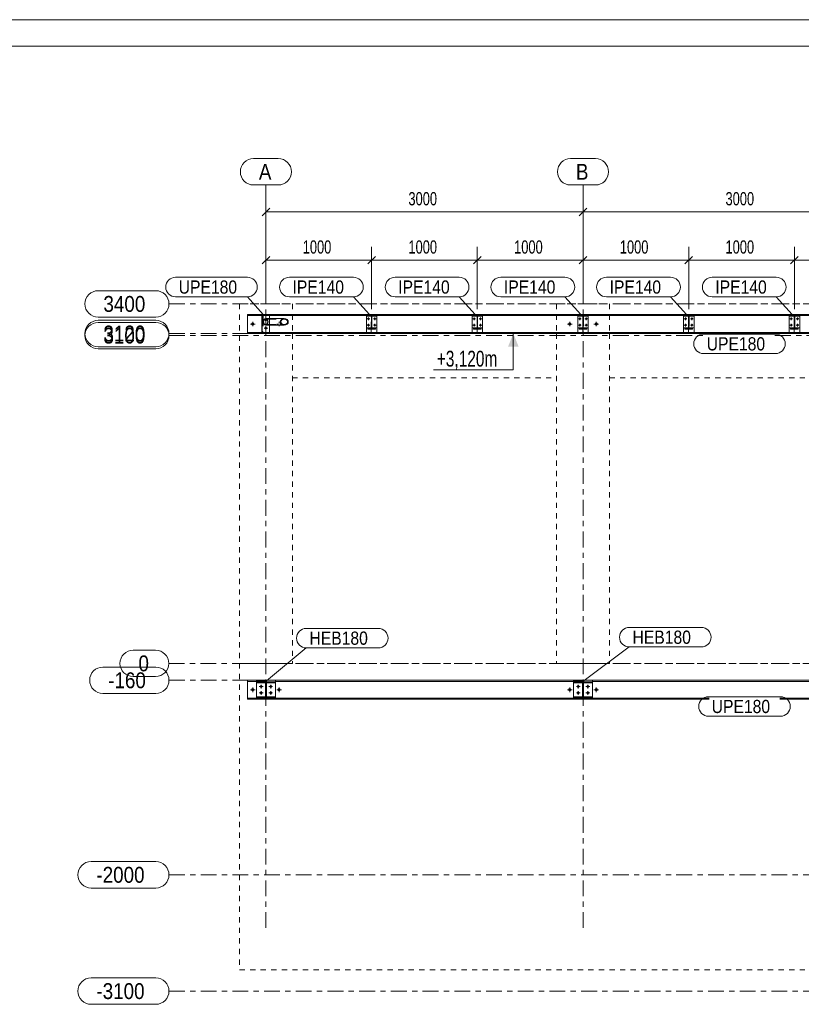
# Model space of a CAD drawing. Header units: millimetres. Extents: x -66 to 775, y -448 to 146.
# Tile 25 of 30: x 371 to 519, y -41 to 146. Entities that reach past the tile are written whole.
import ezdxf

# ---------------------------------------------------------------- set-up
doc = ezdxf.new("R2010")
doc.units = ezdxf.units.MM
for name, pattern in [('XKITLINE00', [0]), ('XKITLINE01', [4, 1, -1, 1, -1]), ('XKITLINE02', [4, 2, -2]), ('XKITLINE03', [6, 3, -1, 1, -1])]:
    doc.linetypes.add(name, pattern=pattern)
for name, color, linetype, lineweight in [('Kóta', 4, 'Continuous', 0), ('List výkresu', 3, 'Continuous', 0), ('Mřížka', 4, 'Continuous', 0), ('Prvek', 2, 'Continuous', 0), ('Text úrovně', 7, 'Continuous', 0), ('Značka prvku', 2, 'Continuous', 0), ('Šroub', 3, 'Continuous', 0)]:
    doc.layers.add(name, color=color, linetype=linetype, lineweight=lineweight)
doc.styles.add('ARIAL', font='arial.ttf')
doc.styles.add('ARIAL_NARROW', font='ARIALN.TTF')

msp = doc.modelspace()

# ---------------------------------------------------------------- hatches: boundary and pattern name
at = {"layer": 'Text úrovně'}
msp.add_hatch(color=7, dxfattribs=at).paths.add_polyline_path([(464.82, 86.21), (465.82, 83.71), (463.82, 83.71)], flags=17)

# ---------------------------------------------------------------- linework, layer by layer
at = {"layer": 'Kóta', "color": 7, "linetype": 'XKITLINE00', "lineweight": 0}
for p, q in [((418.72, 109.92), (417.3, 108.5)), ((418.01, 92.81), (418.01, 111.71)), ((478.72, 109.92), (477.3, 108.5)), ((478.72, 109.92), (477.3, 108.5)), ((478.01, 92.81), (478.01, 111.71)), ((478.01, 92.81), (478.01, 111.71)), ((418.01, 109.21), (478.01, 109.21)), ((478.01, 109.21), (538.01, 109.21)), ((418.01, 92.81), (418.01, 102.58)), ((438.01, 90.81), (438.01, 102.58)), ((438.01, 90.81), (438.01, 102.58)), ((458.01, 90.81), (458.01, 102.58)), ((458.01, 90.81), (458.01, 102.58)), ((478.01, 92.81), (478.01, 102.58)), ((478.01, 92.81), (478.01, 102.58)), ((498.01, 90.81), (498.01, 102.58)), ((498.01, 90.81), (498.01, 102.58)), ((518.01, 90.81), (518.01, 102.58)), ((518.01, 90.81), (518.01, 102.58)), ((418.72, 100.79), (417.3, 99.38)), ((438.72, 100.79), (437.3, 99.38)), ((438.72, 100.79), (437.3, 99.38)), ((458.72, 100.79), (457.3, 99.38)), ((458.72, 100.79), (457.3, 99.38)), ((478.72, 100.79), (477.3, 99.38)), ((478.72, 100.79), (477.3, 99.38)), ((498.72, 100.79), (497.3, 99.38)), ((498.72, 100.79), (497.3, 99.38)), ((518.72, 100.79), (517.3, 99.38)), ((518.72, 100.79), (517.3, 99.38)), ((418.01, 100.08), (438.01, 100.08)), ((438.01, 100.08), (458.01, 100.08)), ((458.01, 100.08), (478.01, 100.08)), ((478.01, 100.08), (498.01, 100.08)), ((498.01, 100.08), (518.01, 100.08)), ((518.01, 100.08), (538.01, 100.08))]:
    msp.add_line(p, q, dxfattribs=at)
at = {"layer": 'Kóta', "color": 3}
for p in [(418.01, 109.21), (478.01, 109.21), (478.01, 109.21), (418.01, 100.08), (438.01, 100.08), (438.01, 100.08), (458.01, 100.08), (458.01, 100.08), (478.01, 100.08), (478.01, 100.08), (498.01, 100.08), (498.01, 100.08), (518.01, 100.08), (518.01, 100.08)]:
    msp.add_point(p, dxfattribs=at)
at = {"layer": 'List výkresu', "color": 7, "linetype": 'XKITLINE00', "lineweight": 0}
for p, q in [((775.29, 145.58), (-65.71, 145.58)), ((770.29, 140.58), (-60.71, 140.58))]:
    msp.add_line(p, q, dxfattribs=at)
at = {"layer": 'Mřížka', "color": 1, "linetype": 'XKITLINE00', "lineweight": 0}
for p, q in [((415.67, 119.31), (420.34, 119.31)), ((475.67, 119.31), (480.34, 119.31)), ((415.67, 114.31), (420.34, 114.31)), ((475.67, 114.31), (480.34, 114.31)), ((386.26, 94.31), (397.16, 94.31)), ((386.26, 89.31), (397.16, 89.31)), ((386.26, 88.71), (397.16, 88.71)), ((386.26, 88.31), (397.16, 88.31)), ((386.26, 83.71), (397.16, 83.71)), ((386.26, 83.31), (397.16, 83.31)), ((392.89, 26.31), (397.12, 26.31)), ((387.16, 23.11), (397.16, 23.11)), ((392.89, 21.31), (397.12, 21.31)), ((387.16, 18.11), (397.16, 18.11)), ((384.93, -13.69), (397.16, -13.69)), ((384.93, -18.69), (397.16, -18.69)), ((384.93, -35.69), (397.16, -35.69)), ((384.93, -40.69), (397.16, -40.69))]:
    msp.add_line(p, q, dxfattribs=at)
at = {"layer": 'Mřížka', "color": 1, "linetype": 'XKITLINE03', "lineweight": 0}
for p, q in [((418.01, -26.25), (418.01, 114.31)), ((478.01, -26.25), (478.01, 114.31)), ((399.66, 91.81), (752.28, 91.81)), ((399.66, 86.21), (752.28, 86.21)), ((399.66, 85.81), (500.91, 85.81)), ((514.32, 85.81), (621.29, 85.81)), ((399.62, 23.81), (752.28, 23.81)), ((399.66, 20.61), (752.28, 20.61)), ((399.66, -16.19), (752.28, -16.19)), ((399.66, -38.19), (752.28, -38.19))]:
    msp.add_line(p, q, dxfattribs=at)
at = {"layer": 'Mřížka', "color": 1, "linetype": 'XKITLINE00', "lineweight": 0}
for centre, start, end in [((415.67, 116.81), 90, 270), ((420.34, 116.81), 270, 90), ((475.67, 116.81), 90, 270), ((480.34, 116.81), 270, 90), ((386.26, 91.81), 90, 270), ((397.16, 91.81), 270, 90), ((386.26, 86.21), 90, 270), ((386.26, 85.81), 90, 270), ((397.16, 86.21), 270, 90), ((397.16, 85.81), 270, 90), ((392.89, 23.81), 90, 270), ((397.12, 23.81), 270, 90), ((387.16, 20.61), 90, 270), ((397.16, 20.61), 270, 90), ((384.93, -16.19), 90, 270), ((397.16, -16.19), 270, 90), ((384.93, -38.19), 90, 270), ((397.16, -38.19), 270, 90)]:
    msp.add_arc(centre, 2.5, start, end, dxfattribs=at)
at = {"layer": 'Prvek', "color": 7, "linetype": 'XKITLINE01', "lineweight": 0}
for p, q in [((413.01, 91.81), (413.01, 23.81)), ((413.01, 91.81), (423.01, 91.81)), ((423.01, 91.81), (423.01, 89.81)), ((473.01, 91.81), (423.01, 91.81)), ((423.01, 91.81), (423.01, 89.81)), ((473.01, 91.81), (473.01, 89.81)), ((473.01, 91.81), (483.01, 91.81)), ((473.01, 91.81), (473.01, 89.81)), ((483.01, 91.81), (483.01, 89.81)), ((533.01, 91.81), (483.01, 91.81)), ((483.01, 91.81), (483.01, 89.81)), ((423.01, 86.21), (423.01, 23.81)), ((423.01, 86.21), (423.01, 77.81)), ((473.01, 86.21), (473.01, 23.81)), ((473.01, 86.21), (473.01, 77.81)), ((483.01, 86.21), (483.01, 23.81)), ((483.01, 86.21), (483.01, 77.81)), ((423.01, 77.81), (473.01, 77.81)), ((483.01, 77.81), (533.01, 77.81)), ((663.01, 23.81), (413.01, 23.81)), ((413.01, 23.81), (413.01, -34.19)), ((413.01, 23.81), (423.01, 23.81)), ((473.01, 23.81), (483.01, 23.81)), ((413.01, -34.19), (663.01, -34.19))]:
    msp.add_line(p, q, dxfattribs=at)
at = {"layer": 'Prvek', "color": 3, "linetype": 'XKITLINE00', "lineweight": 0}
for p, q in [((414.51, 89.81), (417.21, 89.81)), ((414.51, 89.81), (414.51, 86.21)), ((414.51, 89.6), (417.21, 89.6)), ((418.71, 89.81), (417.21, 89.81)), ((417.21, 89.81), (417.21, 86.21)), ((417.32, 89.36), (417.34, 89.45)), ((417.47, 89.58), (417.56, 89.6)), ((417.56, 89.6), (418.71, 89.6)), ((418.71, 89.81), (437.28, 89.81)), ((418.71, 89.6), (418.71, 89.81)), ((418.71, 89.6), (437.01, 89.6)), ((418.71, 89.6), (418.71, 89)), ((437.01, 89.65), (437.89, 89.65)), ((437.01, 89.65), (437.01, 89.51)), ((437.01, 89.51), (437.96, 89.51)), ((437.01, 89.51), (437.01, 87.31)), ((438.74, 89.81), (437.28, 89.81)), ((437.28, 89.81), (437.28, 89.67)), ((437.28, 89.67), (437.82, 89.67)), ((437.82, 89.67), (437.88, 89.66)), ((437.95, 89.59), (437.96, 89.53)), ((437.96, 87.29), (437.96, 89.53)), ((438.06, 89.53), (438.07, 89.59)), ((438.06, 87.29), (438.06, 89.53)), ((439.01, 89.51), (438.06, 89.51)), ((438.13, 89.65), (439.01, 89.65)), ((438.14, 89.66), (438.2, 89.67)), ((438.2, 89.67), (438.74, 89.67)), ((438.74, 89.81), (457.28, 89.81)), ((438.74, 89.67), (438.74, 89.81)), ((439.01, 89.65), (439.01, 89.51)), ((439.01, 89.6), (457.01, 89.6)), ((439.01, 87.31), (439.01, 89.51)), ((457.01, 89.65), (457.89, 89.65)), ((457.01, 89.65), (457.01, 89.51)), ((457.01, 89.51), (457.96, 89.51)), ((457.01, 89.51), (457.01, 87.31)), ((458.74, 89.81), (457.28, 89.81)), ((457.28, 89.81), (457.28, 89.67)), ((457.28, 89.67), (457.82, 89.67)), ((457.82, 89.67), (457.88, 89.66)), ((457.95, 89.59), (457.96, 89.53)), ((457.96, 87.29), (457.96, 89.53)), ((458.06, 89.53), (458.07, 89.59)), ((458.06, 87.29), (458.06, 89.53)), ((459.01, 89.51), (458.06, 89.51)), ((458.13, 89.65), (459.01, 89.65)), ((458.14, 89.66), (458.2, 89.67)), ((458.2, 89.67), (458.74, 89.67)), ((458.74, 89.81), (477.28, 89.81)), ((458.74, 89.67), (458.74, 89.81)), ((459.01, 89.65), (459.01, 89.51)), ((459.01, 89.6), (477.01, 89.6)), ((459.01, 87.31), (459.01, 89.51)), ((477.01, 89.65), (477.89, 89.65)), ((477.01, 89.65), (477.01, 89.51)), ((477.01, 89.51), (477.96, 89.51)), ((477.01, 89.51), (477.01, 87.31)), ((478.74, 89.81), (477.28, 89.81)), ((477.28, 89.81), (477.28, 89.67)), ((477.28, 89.67), (477.82, 89.67)), ((477.82, 89.67), (477.88, 89.66)), ((477.95, 89.59), (477.96, 89.53)), ((477.96, 87.29), (477.96, 89.53)), ((478.06, 89.53), (478.07, 89.59)), ((478.06, 87.29), (478.06, 89.53)), ((479.01, 89.51), (478.06, 89.51)), ((478.13, 89.65), (479.01, 89.65)), ((478.14, 89.66), (478.2, 89.67)), ((478.2, 89.67), (478.74, 89.67)), ((478.74, 89.81), (497.28, 89.81)), ((478.74, 89.67), (478.74, 89.81)), ((479.01, 89.65), (479.01, 89.51)), ((479.01, 89.6), (497.01, 89.6)), ((479.01, 87.31), (479.01, 89.51)), ((497.01, 89.65), (497.89, 89.65)), ((497.01, 89.65), (497.01, 89.51)), ((497.01, 89.51), (497.96, 89.51)), ((497.01, 89.51), (497.01, 87.31)), ((498.74, 89.81), (497.28, 89.81)), ((497.28, 89.81), (497.28, 89.67)), ((497.28, 89.67), (497.82, 89.67)), ((497.82, 89.67), (497.88, 89.66)), ((497.95, 89.59), (497.96, 89.53)), ((497.96, 87.29), (497.96, 89.53)), ((498.06, 89.53), (498.07, 89.59)), ((498.06, 87.29), (498.06, 89.53)), ((499.01, 89.51), (498.06, 89.51)), ((498.13, 89.65), (499.01, 89.65)), ((498.14, 89.66), (498.2, 89.67)), ((498.2, 89.67), (498.74, 89.67)), ((498.74, 89.81), (517.28, 89.81)), ((498.74, 89.67), (498.74, 89.81)), ((499.01, 89.65), (499.01, 89.51)), ((499.01, 89.6), (517.01, 89.6)), ((499.01, 87.31), (499.01, 89.51)), ((517.01, 89.65), (517.89, 89.65)), ((517.01, 89.65), (517.01, 89.51)), ((517.01, 89.51), (517.96, 89.51)), ((517.01, 89.51), (517.01, 87.31)), ((518.74, 89.81), (517.28, 89.81)), ((517.28, 89.81), (517.28, 89.67)), ((517.28, 89.67), (517.82, 89.67)), ((517.82, 89.67), (517.88, 89.66)), ((517.95, 89.59), (517.96, 89.53)), ((517.96, 87.29), (517.96, 89.53)), ((518.06, 89.53), (518.07, 89.59)), ((518.06, 87.29), (518.06, 89.53)), ((519.01, 89.51), (518.06, 89.51)), ((518.13, 89.65), (519.01, 89.65)), ((518.14, 89.66), (518.2, 89.67)), ((518.2, 89.67), (518.74, 89.67)), ((518.74, 89.81), (537.28, 89.81)), ((518.74, 89.67), (518.74, 89.81)), ((519.01, 89.65), (519.01, 89.51)), ((519.01, 89.6), (537.01, 89.6)), ((519.01, 87.31), (519.01, 89.51)), ((417.32, 86.66), (417.32, 89.36)), ((418.71, 89.02), (421.48, 89.02)), ((418.71, 86.42), (418.71, 87.83)), ((418.71, 87.81), (421.48, 87.81)), ((420.77, 88.64), (420.71, 88.41)), ((420.71, 88.41), (420.77, 88.18)), ((420.93, 88.84), (420.77, 88.64)), ((420.77, 88.18), (420.93, 87.99)), ((420.84, 88.41), (420.88, 88.61)), ((420.88, 88.22), (420.84, 88.41)), ((420.88, 88.61), (421.02, 88.77)), ((421.02, 88.06), (420.88, 88.22)), ((421.18, 88.97), (420.93, 88.84)), ((420.93, 87.99), (421.18, 87.86)), ((421.02, 88.77), (421.23, 88.88)), ((421.23, 87.95), (421.02, 88.06)), ((421.48, 89.02), (421.18, 88.97)), ((421.18, 87.86), (421.48, 87.81)), ((421.23, 88.88), (421.48, 88.92)), ((421.48, 87.91), (421.23, 87.95)), ((421.77, 88.97), (421.48, 89.02)), ((421.48, 88.92), (421.72, 88.88)), ((421.72, 87.95), (421.48, 87.91)), ((421.48, 87.81), (421.77, 87.86)), ((421.72, 88.88), (421.93, 88.77)), ((421.93, 88.06), (421.72, 87.95)), ((422.02, 88.84), (421.77, 88.97)), ((421.77, 87.86), (422.02, 87.99)), ((421.93, 88.77), (422.07, 88.61)), ((422.07, 88.22), (421.93, 88.06)), ((422.19, 88.64), (422.02, 88.84)), ((422.02, 87.99), (422.19, 88.18)), ((422.07, 88.61), (422.12, 88.41)), ((422.12, 88.41), (422.07, 88.22)), ((422.24, 88.41), (422.19, 88.64)), ((422.19, 88.18), (422.24, 88.41)), ((414.51, 86.42), (417.21, 86.42)), ((414.51, 86.21), (417.21, 86.21)), ((417.21, 86.21), (418.71, 86.21)), ((417.34, 86.57), (417.32, 86.66)), ((417.56, 86.42), (417.47, 86.44)), ((418.71, 86.42), (417.56, 86.42)), ((418.71, 86.42), (437.01, 86.42)), ((418.71, 86.21), (418.71, 86.42)), ((418.71, 86.21), (549.81, 86.21)), ((437.01, 87.31), (437.01, 86.37)), ((437.01, 87.31), (437.96, 87.31)), ((437.01, 86.37), (439.01, 86.37)), ((437.82, 87.15), (437.28, 87.15)), ((437.28, 87.15), (437.28, 87.01)), ((437.28, 87.01), (438.74, 87.01)), ((437.88, 87.16), (437.82, 87.15)), ((437.96, 87.29), (437.95, 87.24)), ((438.06, 87.31), (439.01, 87.31)), ((438.07, 87.24), (438.06, 87.29)), ((438.2, 87.15), (438.14, 87.16)), ((438.74, 87.15), (438.2, 87.15)), ((438.74, 87.01), (438.74, 87.15)), ((439.01, 87.31), (439.01, 86.37)), ((439.01, 86.42), (457.01, 86.42)), ((457.01, 87.31), (457.96, 87.31)), ((457.01, 87.31), (457.01, 86.37)), ((457.01, 86.37), (459.01, 86.37)), ((457.82, 87.15), (457.28, 87.15)), ((457.28, 87.15), (457.28, 87.01)), ((457.28, 87.01), (458.74, 87.01)), ((457.88, 87.16), (457.82, 87.15)), ((457.96, 87.29), (457.95, 87.24)), ((458.06, 87.31), (459.01, 87.31)), ((458.07, 87.24), (458.06, 87.29)), ((458.2, 87.15), (458.14, 87.16)), ((458.74, 87.15), (458.2, 87.15)), ((458.74, 87.01), (458.74, 87.15)), ((459.01, 87.31), (459.01, 86.37)), ((459.01, 86.42), (477.01, 86.42)), ((477.01, 87.31), (477.96, 87.31)), ((477.01, 87.31), (477.01, 86.37)), ((477.01, 86.37), (479.01, 86.37)), ((477.82, 87.15), (477.28, 87.15)), ((477.28, 87.15), (477.28, 87.01)), ((477.28, 87.01), (478.74, 87.01)), ((477.88, 87.16), (477.82, 87.15)), ((477.96, 87.29), (477.95, 87.24)), ((478.06, 87.31), (479.01, 87.31)), ((478.07, 87.24), (478.06, 87.29)), ((478.2, 87.15), (478.14, 87.16)), ((478.74, 87.15), (478.2, 87.15)), ((478.74, 87.01), (478.74, 87.15)), ((479.01, 87.31), (479.01, 86.37)), ((479.01, 86.42), (497.01, 86.42)), ((497.01, 87.31), (497.01, 86.37)), ((497.01, 87.31), (497.96, 87.31)), ((497.01, 86.37), (499.01, 86.37)), ((497.82, 87.15), (497.28, 87.15)), ((497.28, 87.15), (497.28, 87.01)), ((497.28, 87.01), (498.74, 87.01)), ((497.88, 87.16), (497.82, 87.15)), ((497.96, 87.29), (497.95, 87.24)), ((498.06, 87.31), (499.01, 87.31)), ((498.07, 87.24), (498.06, 87.29)), ((498.2, 87.15), (498.14, 87.16)), ((498.74, 87.15), (498.2, 87.15)), ((498.74, 87.01), (498.74, 87.15)), ((499.01, 87.31), (499.01, 86.37)), ((499.01, 86.42), (517.01, 86.42)), ((517.01, 87.31), (517.96, 87.31)), ((517.01, 87.31), (517.01, 86.37)), ((517.01, 86.37), (519.01, 86.37)), ((517.82, 87.15), (517.28, 87.15)), ((517.28, 87.15), (517.28, 87.01)), ((517.28, 87.01), (518.74, 87.01)), ((517.88, 87.16), (517.82, 87.15)), ((517.96, 87.29), (517.95, 87.24)), ((518.06, 87.31), (519.01, 87.31)), ((518.07, 87.24), (518.06, 87.29)), ((518.2, 87.15), (518.14, 87.16)), ((518.74, 87.15), (518.2, 87.15)), ((518.74, 87.01), (518.74, 87.15)), ((519.01, 87.31), (519.01, 86.37)), ((519.01, 86.42), (537.01, 86.42)), ((414.51, 20.61), (416.21, 20.61)), ((414.51, 17.24), (414.51, 20.61)), ((419.81, 20.61), (416.21, 20.61)), ((416.21, 20.61), (416.21, 20.33)), ((419.81, 20.61), (476.21, 20.61)), ((419.81, 20.33), (419.81, 20.61)), ((479.81, 20.61), (476.21, 20.61)), ((476.21, 20.61), (476.21, 20.33)), ((479.81, 20.61), (536.21, 20.61)), ((479.81, 20.33), (479.81, 20.61)), ((414.51, 20.4), (416.21, 20.4)), ((416.21, 20.33), (417.62, 20.33)), ((416.21, 20.13), (416.21, 20.33)), ((416.21, 20.13), (417.9, 20.13)), ((416.21, 17.49), (416.21, 20.13)), ((417.62, 20.33), (417.74, 20.31)), ((417.9, 20.15), (417.92, 20.03)), ((417.92, 17.59), (417.92, 20.03)), ((418.09, 20.03), (418.12, 20.15)), ((418.09, 17.59), (418.09, 20.03)), ((418.11, 20.13), (419.81, 20.13)), ((418.28, 20.31), (418.39, 20.33)), ((418.39, 20.33), (419.81, 20.33)), ((419.81, 20.4), (476.21, 20.4)), ((419.81, 20.13), (419.81, 20.33)), ((419.81, 17.49), (419.81, 20.13)), ((476.21, 20.13), (476.21, 20.33)), ((476.21, 20.33), (477.62, 20.33)), ((476.21, 20.13), (477.9, 20.13)), ((476.21, 17.49), (476.21, 20.13)), ((477.62, 20.33), (477.74, 20.31)), ((477.9, 20.15), (477.92, 20.03)), ((477.92, 17.59), (477.92, 20.03)), ((478.09, 20.03), (478.12, 20.15)), ((478.09, 17.59), (478.09, 20.03)), ((478.11, 20.13), (479.81, 20.13)), ((478.28, 20.31), (478.39, 20.33)), ((478.39, 20.33), (479.81, 20.33)), ((479.81, 20.4), (536.21, 20.4)), ((479.81, 20.13), (479.81, 20.33)), ((479.81, 17.49), (479.81, 20.13)), ((414.51, 17.24), (414.51, 17.22)), ((414.51, 17.22), (416.21, 17.22)), ((414.51, 17.01), (414.51, 17.22)), ((414.51, 17.01), (416.21, 17.01)), ((416.21, 17.29), (416.21, 17.49)), ((417.9, 17.49), (416.21, 17.49)), ((417.62, 17.29), (416.21, 17.29)), ((416.21, 17.29), (416.21, 17.01)), ((416.21, 17.01), (419.81, 17.01)), ((417.74, 17.32), (417.62, 17.29)), ((417.92, 17.59), (417.9, 17.48)), ((418.12, 17.48), (418.09, 17.59)), ((418.11, 17.49), (419.81, 17.49)), ((418.39, 17.29), (418.28, 17.32)), ((419.81, 17.29), (418.39, 17.29)), ((419.81, 17.29), (419.81, 17.49)), ((419.81, 17.01), (419.81, 17.29)), ((419.81, 17.22), (476.21, 17.22)), ((419.81, 17.01), (476.21, 17.01)), ((476.21, 17.29), (476.21, 17.49)), ((477.9, 17.49), (476.21, 17.49)), ((477.62, 17.29), (476.21, 17.29)), ((476.21, 17.29), (476.21, 17.01)), ((476.21, 17.01), (479.81, 17.01)), ((477.74, 17.32), (477.62, 17.29)), ((477.92, 17.59), (477.9, 17.48)), ((478.12, 17.48), (478.09, 17.59)), ((478.11, 17.49), (479.81, 17.49)), ((478.39, 17.29), (478.28, 17.32)), ((478.39, 17.29), (479.81, 17.29)), ((479.81, 17.29), (479.81, 17.49)), ((479.81, 17.01), (479.81, 17.29)), ((479.81, 17.22), (501.85, 17.22)), ((479.81, 17.01), (501.85, 17.01)), ((515.27, 17.22), (536.21, 17.22)), ((515.27, 17.01), (536.21, 17.01))]:
    msp.add_line(p, q, dxfattribs=at)
at = {"layer": 'Prvek', "color": 7, "linetype": 'XKITLINE02', "lineweight": 0}
for p, q in [((417.21, 89.81), (418.71, 89.81)), ((417.21, 89.81), (418.71, 89.81)), ((417.21, 86.21), (417.21, 89.81)), ((418.71, 89.61), (417.21, 89.61)), ((417.21, 89.61), (417.21, 86.41)), ((418.71, 89.61), (417.21, 89.61)), ((417.21, 89.61), (417.21, 86.41)), ((417.21, 89.6), (418.71, 89.6)), ((417.32, 86.42), (417.32, 89.6)), ((417.32, 89.6), (417.48, 89.6)), ((417.34, 89.45), (417.32, 89.36)), ((417.56, 89.6), (417.47, 89.58)), ((417.48, 89.6), (417.48, 86.42)), ((418.71, 89.6), (417.56, 89.6)), ((418.71, 89.81), (418.71, 89.6)), ((418.71, 86.41), (418.71, 89.61)), ((418.71, 89.6), (418.71, 89.61)), ((418.71, 89.61), (418.71, 89.6)), ((437.01, 89.6), (439.01, 89.6)), ((437.01, 89.51), (437.01, 87.31)), ((437.28, 89.81), (438.74, 89.81)), ((437.28, 89.67), (437.28, 89.81)), ((437.28, 89.81), (438.74, 89.81)), ((437.82, 89.67), (437.28, 89.67)), ((437.88, 89.66), (437.82, 89.67)), ((437.89, 89.65), (438.13, 89.65)), ((437.95, 86.42), (437.95, 89.6)), ((437.95, 89.6), (438.07, 89.6)), ((437.96, 89.53), (437.95, 89.59)), ((437.96, 87.29), (437.96, 89.53)), ((437.96, 89.51), (438.06, 89.51)), ((438.07, 89.59), (438.06, 89.53)), ((438.06, 87.29), (438.06, 89.53)), ((438.07, 89.6), (438.07, 86.42)), ((438.2, 89.67), (438.14, 89.66)), ((438.74, 89.67), (438.2, 89.67)), ((438.74, 89.81), (438.74, 89.67)), ((439.01, 89.51), (439.01, 87.31)), ((457.01, 89.6), (459.01, 89.6)), ((457.01, 89.51), (457.01, 87.31)), ((457.28, 89.81), (458.74, 89.81)), ((457.28, 89.67), (457.28, 89.81)), ((457.28, 89.81), (458.74, 89.81)), ((457.82, 89.67), (457.28, 89.67)), ((457.88, 89.66), (457.82, 89.67)), ((457.89, 89.65), (458.13, 89.65)), ((457.95, 86.42), (457.95, 89.6)), ((457.95, 89.6), (458.07, 89.6)), ((457.96, 89.53), (457.95, 89.59)), ((457.96, 87.29), (457.96, 89.53)), ((457.96, 89.51), (458.06, 89.51)), ((458.07, 89.59), (458.06, 89.53)), ((458.06, 87.29), (458.06, 89.53)), ((458.07, 89.6), (458.07, 86.42)), ((458.2, 89.67), (458.14, 89.66)), ((458.74, 89.67), (458.2, 89.67)), ((458.74, 89.81), (458.74, 89.67)), ((459.01, 89.51), (459.01, 87.31)), ((477.01, 89.6), (479.01, 89.6)), ((477.01, 89.51), (477.01, 87.31)), ((477.28, 89.81), (478.74, 89.81)), ((477.28, 89.67), (477.28, 89.81)), ((477.28, 89.81), (478.74, 89.81)), ((477.82, 89.67), (477.28, 89.67)), ((477.88, 89.66), (477.82, 89.67)), ((477.89, 89.65), (478.13, 89.65)), ((477.95, 86.42), (477.95, 89.6)), ((477.95, 89.6), (478.07, 89.6)), ((477.96, 89.53), (477.95, 89.59)), ((477.96, 87.29), (477.96, 89.53)), ((477.96, 89.51), (478.06, 89.51)), ((478.07, 89.59), (478.06, 89.53)), ((478.06, 87.29), (478.06, 89.53)), ((478.07, 89.6), (478.07, 86.42)), ((478.2, 89.67), (478.14, 89.66)), ((478.74, 89.67), (478.2, 89.67)), ((478.74, 89.81), (478.74, 89.67)), ((479.01, 89.51), (479.01, 87.31)), ((497.01, 89.6), (499.01, 89.6)), ((497.01, 89.51), (497.01, 87.31)), ((497.28, 89.81), (498.74, 89.81)), ((497.28, 89.67), (497.28, 89.81)), ((497.28, 89.81), (498.74, 89.81)), ((497.82, 89.67), (497.28, 89.67)), ((497.88, 89.66), (497.82, 89.67)), ((497.89, 89.65), (498.13, 89.65)), ((497.95, 86.42), (497.95, 89.6)), ((497.95, 89.6), (498.07, 89.6)), ((497.96, 89.53), (497.95, 89.59)), ((497.96, 87.29), (497.96, 89.53)), ((497.96, 89.51), (498.06, 89.51)), ((498.07, 89.59), (498.06, 89.53)), ((498.06, 87.29), (498.06, 89.53)), ((498.07, 89.6), (498.07, 86.42)), ((498.2, 89.67), (498.14, 89.66)), ((498.74, 89.67), (498.2, 89.67)), ((498.74, 89.81), (498.74, 89.67)), ((499.01, 89.51), (499.01, 87.31)), ((517.01, 89.6), (519.01, 89.6)), ((517.01, 89.51), (517.01, 87.31)), ((517.28, 89.81), (518.74, 89.81)), ((517.28, 89.67), (517.28, 89.81)), ((517.28, 89.81), (518.74, 89.81)), ((517.82, 89.67), (517.28, 89.67)), ((517.88, 89.66), (517.82, 89.67)), ((517.89, 89.65), (518.13, 89.65)), ((517.95, 86.42), (517.95, 89.6)), ((517.95, 89.6), (518.07, 89.6)), ((517.96, 89.53), (517.95, 89.59)), ((517.96, 87.29), (517.96, 89.53)), ((517.96, 89.51), (518.06, 89.51)), ((518.07, 89.59), (518.06, 89.53)), ((518.06, 87.29), (518.06, 89.53)), ((518.07, 89.6), (518.07, 86.42)), ((518.2, 89.67), (518.14, 89.66)), ((518.74, 89.67), (518.2, 89.67)), ((518.74, 89.81), (518.74, 89.67)), ((519.01, 89.51), (519.01, 87.31)), ((417.32, 86.66), (417.32, 89.36)), ((417.49, 88.41), (417.52, 88.64)), ((417.52, 88.18), (417.49, 88.41)), ((417.52, 88.64), (417.62, 88.84)), ((417.62, 87.99), (417.52, 88.18)), ((417.59, 88.61), (417.56, 88.41)), ((417.56, 88.41), (417.59, 88.22)), ((417.68, 88.77), (417.59, 88.61)), ((417.59, 88.22), (417.68, 88.06)), ((417.62, 88.84), (417.78, 88.97)), ((417.78, 87.86), (417.62, 87.99)), ((417.81, 88.88), (417.68, 88.77)), ((417.68, 88.06), (417.81, 87.95)), ((417.78, 88.97), (417.96, 89.02)), ((417.96, 87.81), (417.78, 87.86)), ((417.96, 88.92), (417.81, 88.88)), ((417.81, 87.95), (417.96, 87.91)), ((417.96, 89.02), (418.71, 89.02)), ((417.96, 89.02), (418.14, 88.97)), ((417.96, 88.92), (421.48, 88.92)), ((418.11, 88.88), (417.96, 88.92)), ((417.96, 87.91), (418.11, 87.95)), ((417.96, 87.91), (421.48, 87.91)), ((418.14, 87.86), (417.96, 87.81)), ((417.96, 87.81), (418.71, 87.81)), ((418.24, 88.77), (418.11, 88.88)), ((418.11, 87.95), (418.24, 88.06)), ((418.14, 88.97), (418.29, 88.84)), ((418.29, 87.99), (418.14, 87.86)), ((418.32, 88.61), (418.24, 88.77)), ((418.24, 88.06), (418.32, 88.22)), ((418.29, 88.84), (418.4, 88.64)), ((418.4, 88.18), (418.29, 87.99)), ((418.35, 88.41), (418.32, 88.61)), ((418.32, 88.22), (418.35, 88.41)), ((418.4, 88.64), (418.43, 88.41)), ((418.43, 88.41), (418.4, 88.18)), ((418.71, 89), (418.71, 87.83)), ((417.21, 86.42), (418.71, 86.42)), ((417.21, 86.41), (418.71, 86.41)), ((417.21, 86.41), (418.71, 86.41)), ((417.21, 86.21), (418.71, 86.21)), ((418.71, 86.21), (417.21, 86.21)), ((417.32, 86.66), (417.34, 86.57)), ((417.48, 86.42), (417.32, 86.42)), ((417.47, 86.44), (417.56, 86.42)), ((417.56, 86.42), (418.71, 86.42)), ((418.71, 86.42), (418.71, 86.21)), ((418.71, 86.41), (418.71, 86.42)), ((418.71, 86.41), (418.71, 86.42)), ((437.01, 86.42), (439.01, 86.42)), ((437.28, 87.15), (437.82, 87.15)), ((437.28, 87.01), (437.28, 87.15)), ((438.74, 87.01), (437.28, 87.01)), ((437.82, 87.15), (437.88, 87.16)), ((437.95, 87.24), (437.96, 87.29)), ((438.07, 86.42), (437.95, 86.42)), ((437.96, 87.31), (438.06, 87.31)), ((438.06, 87.29), (438.07, 87.24)), ((438.14, 87.16), (438.2, 87.15)), ((438.2, 87.15), (438.74, 87.15)), ((438.74, 87.15), (438.74, 87.01)), ((457.01, 86.42), (459.01, 86.42)), ((457.28, 87.15), (457.82, 87.15)), ((457.28, 87.01), (457.28, 87.15)), ((458.74, 87.01), (457.28, 87.01)), ((457.82, 87.15), (457.88, 87.16)), ((457.95, 87.24), (457.96, 87.29)), ((458.07, 86.42), (457.95, 86.42)), ((457.96, 87.31), (458.06, 87.31)), ((458.06, 87.29), (458.07, 87.24)), ((458.14, 87.16), (458.2, 87.15)), ((458.2, 87.15), (458.74, 87.15)), ((458.74, 87.15), (458.74, 87.01)), ((477.01, 86.42), (479.01, 86.42)), ((477.28, 87.15), (477.82, 87.15)), ((477.28, 87.01), (477.28, 87.15)), ((478.74, 87.01), (477.28, 87.01)), ((477.82, 87.15), (477.88, 87.16)), ((477.95, 87.24), (477.96, 87.29)), ((478.07, 86.42), (477.95, 86.42)), ((477.96, 87.31), (478.06, 87.31)), ((478.06, 87.29), (478.07, 87.24)), ((478.14, 87.16), (478.2, 87.15)), ((478.2, 87.15), (478.74, 87.15)), ((478.74, 87.15), (478.74, 87.01)), ((497.01, 86.42), (499.01, 86.42)), ((497.28, 87.15), (497.82, 87.15)), ((497.28, 87.01), (497.28, 87.15)), ((498.74, 87.01), (497.28, 87.01)), ((497.82, 87.15), (497.88, 87.16)), ((497.95, 87.24), (497.96, 87.29)), ((498.07, 86.42), (497.95, 86.42)), ((497.96, 87.31), (498.06, 87.31)), ((498.06, 87.29), (498.07, 87.24)), ((498.14, 87.16), (498.2, 87.15)), ((498.2, 87.15), (498.74, 87.15)), ((498.74, 87.15), (498.74, 87.01)), ((517.01, 86.42), (519.01, 86.42)), ((517.28, 87.15), (517.82, 87.15)), ((517.28, 87.01), (517.28, 87.15)), ((518.74, 87.01), (517.28, 87.01)), ((517.82, 87.15), (517.88, 87.16)), ((517.95, 87.24), (517.96, 87.29)), ((518.07, 86.42), (517.95, 86.42)), ((517.96, 87.31), (518.06, 87.31)), ((518.06, 87.29), (518.07, 87.24)), ((518.14, 87.16), (518.2, 87.15)), ((518.2, 87.15), (518.74, 87.15)), ((518.74, 87.15), (518.74, 87.01)), ((416.21, 20.61), (419.81, 20.61)), ((416.21, 20.33), (416.21, 20.61)), ((416.21, 20.61), (419.81, 20.61)), ((419.81, 20.61), (419.81, 20.33)), ((476.21, 20.61), (479.81, 20.61)), ((476.21, 20.33), (476.21, 20.61)), ((476.21, 20.61), (479.81, 20.61)), ((479.81, 20.61), (479.81, 20.33)), ((416.21, 20.45), (419.81, 20.45)), ((416.21, 20.33), (416.21, 20.45)), ((416.21, 20.4), (419.81, 20.4)), ((417.62, 20.33), (416.21, 20.33)), ((416.21, 17.49), (416.21, 20.13)), ((417.74, 20.31), (417.62, 20.33)), ((417.92, 20.03), (417.9, 20.15)), ((417.9, 20.13), (418.11, 20.13)), ((417.92, 17.59), (417.92, 20.03)), ((417.93, 17.22), (417.93, 20.4)), ((417.93, 20.4), (418.09, 20.4)), ((418.09, 20.4), (418.09, 17.22)), ((418.12, 20.15), (418.09, 20.03)), ((418.09, 17.59), (418.09, 20.03)), ((418.39, 20.33), (418.28, 20.31)), ((419.81, 20.33), (418.39, 20.33)), ((419.81, 20.33), (419.81, 20.45)), ((419.81, 17.49), (419.81, 20.13)), ((476.21, 20.45), (479.81, 20.45)), ((476.21, 20.33), (476.21, 20.45)), ((476.21, 20.4), (479.81, 20.4)), ((477.62, 20.33), (476.21, 20.33)), ((476.21, 17.49), (476.21, 20.13)), ((477.74, 20.31), (477.62, 20.33)), ((477.92, 20.03), (477.9, 20.15)), ((477.9, 20.13), (478.11, 20.13)), ((477.92, 17.59), (477.92, 20.03)), ((477.93, 17.22), (477.93, 20.4)), ((477.93, 20.4), (478.09, 20.4)), ((478.09, 20.4), (478.09, 17.22)), ((478.12, 20.15), (478.09, 20.03)), ((478.09, 17.59), (478.09, 20.03)), ((478.39, 20.33), (478.28, 20.31)), ((479.81, 20.33), (478.39, 20.33)), ((479.81, 20.33), (479.81, 20.45)), ((479.81, 17.49), (479.81, 20.13)), ((416.21, 17.29), (417.62, 17.29)), ((416.21, 17.01), (416.21, 17.29)), ((416.21, 17.17), (416.21, 17.29)), ((416.21, 17.22), (419.81, 17.22)), ((419.81, 17.17), (416.21, 17.17)), ((416.21, 17.01), (419.81, 17.01)), ((419.81, 17.01), (416.21, 17.01)), ((417.62, 17.29), (417.74, 17.32)), ((417.9, 17.48), (417.92, 17.59)), ((417.9, 17.49), (418.11, 17.49)), ((418.09, 17.22), (417.93, 17.22)), ((418.09, 17.59), (418.12, 17.48)), ((418.28, 17.32), (418.39, 17.29)), ((418.39, 17.29), (419.81, 17.29)), ((419.81, 17.29), (419.81, 17.01)), ((419.81, 17.29), (419.81, 17.17)), ((476.21, 17.17), (476.21, 17.29)), ((476.21, 17.01), (476.21, 17.29)), ((476.21, 17.29), (477.62, 17.29)), ((476.21, 17.22), (479.81, 17.22)), ((479.81, 17.17), (476.21, 17.17)), ((476.21, 17.01), (479.81, 17.01)), ((479.81, 17.01), (476.21, 17.01)), ((477.62, 17.29), (477.74, 17.32)), ((477.9, 17.48), (477.92, 17.59)), ((477.9, 17.49), (478.11, 17.49)), ((478.09, 17.22), (477.93, 17.22)), ((478.09, 17.59), (478.12, 17.48)), ((478.28, 17.32), (478.39, 17.29)), ((478.39, 17.29), (479.81, 17.29)), ((479.81, 17.29), (479.81, 17.17)), ((479.81, 17.29), (479.81, 17.01))]:
    msp.add_line(p, q, dxfattribs=at)
at = {"layer": 'Prvek', "color": 1, "linetype": 'XKITLINE01', "lineweight": 0}
for p, q in [((423.01, 89.81), (423.01, 86.21)), ((423.01, 89.81), (423.01, 86.21)), ((473.01, 89.81), (473.01, 86.21)), ((473.01, 89.81), (473.01, 86.21)), ((483.01, 89.81), (483.01, 86.21)), ((483.01, 89.81), (483.01, 86.21))]:
    msp.add_line(p, q, dxfattribs=at)
at = {"layer": 'Prvek', "color": 7, "linetype": 'XKITLINE02', "lineweight": 0}
for centre, radius, start, end in [((417.56, 89.36), 0.24, 112.5, 157.5), ((437.82, 89.53), 0.14, 22.5, 67.5), ((438.2, 89.53), 0.14, 112.5, 157.5), ((457.82, 89.53), 0.14, 22.5, 67.5), ((458.2, 89.53), 0.14, 112.5, 157.5), ((477.82, 89.53), 0.14, 22.5, 67.5), ((478.2, 89.53), 0.14, 112.5, 157.5), ((497.82, 89.53), 0.14, 22.5, 67.5), ((498.2, 89.53), 0.14, 112.5, 157.5), ((517.82, 89.53), 0.14, 22.5, 67.5), ((518.2, 89.53), 0.14, 112.5, 157.5), ((417.56, 86.66), 0.24, 202.5, 247.5), ((437.82, 87.29), 0.14, 292.5, 337.5), ((438.2, 87.29), 0.14, 202.5, 247.5), ((457.82, 87.29), 0.14, 292.5, 337.5), ((458.2, 87.29), 0.14, 202.5, 247.5), ((477.82, 87.29), 0.14, 292.5, 337.5), ((478.2, 87.29), 0.14, 202.5, 247.5), ((497.82, 87.29), 0.14, 292.5, 337.5), ((498.2, 87.29), 0.14, 202.5, 247.5), ((517.82, 87.29), 0.14, 292.5, 337.5), ((518.2, 87.29), 0.14, 202.5, 247.5), ((417.62, 20.03), 0.3, 22.5, 67.5), ((418.39, 20.03), 0.3, 112.5, 157.5), ((477.62, 20.03), 0.3, 22.5, 67.5), ((478.39, 20.03), 0.3, 112.5, 157.5), ((417.62, 17.59), 0.3, 292.5, 337.5), ((418.39, 17.59), 0.3, 202.5, 247.5), ((477.62, 17.59), 0.3, 292.5, 337.5), ((478.39, 17.59), 0.3, 202.5, 247.5)]:
    msp.add_arc(centre, radius, start, end, dxfattribs=at)
at = {"layer": 'Prvek', "color": 3, "linetype": 'XKITLINE00', "lineweight": 0}
for centre, radius, start, end in [((417.56, 89.36), 0.24, 112.5, 157.5), ((437.82, 89.53), 0.14, 22.5, 67.5), ((438.2, 89.53), 0.14, 112.5, 157.5), ((457.82, 89.53), 0.14, 22.5, 67.5), ((458.2, 89.53), 0.14, 112.5, 157.5), ((477.82, 89.53), 0.14, 22.5, 67.5), ((478.2, 89.53), 0.14, 112.5, 157.5), ((497.82, 89.53), 0.14, 22.5, 67.5), ((498.2, 89.53), 0.14, 112.5, 157.5), ((517.82, 89.53), 0.14, 22.5, 67.5), ((518.2, 89.53), 0.14, 112.5, 157.5), ((417.56, 86.66), 0.24, 202.5, 247.5), ((437.82, 87.29), 0.14, 292.5, 337.5), ((438.2, 87.29), 0.14, 202.5, 247.5), ((457.82, 87.29), 0.14, 292.5, 337.5), ((458.2, 87.29), 0.14, 202.5, 247.5), ((477.82, 87.29), 0.14, 292.5, 337.5), ((478.2, 87.29), 0.14, 202.5, 247.5), ((497.82, 87.29), 0.14, 292.5, 337.5), ((498.2, 87.29), 0.14, 202.5, 247.5), ((517.82, 87.29), 0.14, 292.5, 337.5), ((518.2, 87.29), 0.14, 202.5, 247.5), ((417.62, 20.03), 0.3, 22.5, 67.5), ((418.39, 20.03), 0.3, 112.5, 157.5), ((477.62, 20.03), 0.3, 22.5, 67.5), ((478.39, 20.03), 0.3, 112.5, 157.5), ((417.62, 17.59), 0.3, 292.5, 337.5), ((418.39, 17.59), 0.3, 202.5, 247.5), ((477.62, 17.59), 0.3, 292.5, 337.5), ((478.39, 17.59), 0.3, 202.5, 247.5)]:
    msp.add_arc(centre, radius, start, end, dxfattribs=at)
at = {"layer": 'Text úrovně', "color": 7, "linetype": 'XKITLINE00', "lineweight": 0}
for p, q in [((464.82, 86.21), (464.82, 79.35)), ((463.79, 79.35), (449.74, 79.35)), ((464.82, 79.35), (463.79, 79.35))]:
    msp.add_line(p, q, dxfattribs=at)
at = {"layer": 'Značka prvku', "color": 7, "linetype": 'XKITLINE00', "lineweight": 0}
for p, q in [((400.9, 96.85), (414.51, 96.85)), ((422.44, 96.85), (434.58, 96.85)), ((442.44, 96.85), (454.58, 96.85)), ((462.44, 96.85), (474.58, 96.85)), ((482.44, 96.85), (494.58, 96.85)), ((502.44, 96.85), (514.58, 96.85)), ((400.9, 93.15), (414.51, 93.15)), ((417.51, 89.8), (414.51, 93.15)), ((422.44, 93.15), (434.58, 93.15)), ((437.58, 89.8), (434.58, 93.15)), ((442.44, 93.15), (454.58, 93.15)), ((457.58, 89.8), (454.58, 93.15)), ((462.44, 93.15), (474.58, 93.15)), ((477.58, 89.8), (474.58, 93.15)), ((482.44, 93.15), (494.58, 93.15)), ((497.58, 89.8), (494.58, 93.15)), ((502.44, 93.15), (514.58, 93.15)), ((517.58, 89.8), (514.58, 93.15)), ((500.81, 86.11), (514.42, 86.11)), ((500.81, 82.41), (514.42, 82.41)), ((425.64, 30.43), (439.26, 30.43)), ((486.77, 30.61), (500.39, 30.61)), ((418.12, 20.5), (425.64, 26.73)), ((425.64, 26.73), (439.26, 26.73)), ((478.24, 20.54), (486.77, 26.91)), ((486.77, 26.91), (500.39, 26.91)), ((501.75, 17.51), (515.37, 17.51)), ((501.75, 13.81), (515.37, 13.81))]:
    msp.add_line(p, q, dxfattribs=at)
for centre, start, end in [((400.9, 95), 90, 270), ((414.51, 95), 270, 90), ((422.44, 95), 90, 270), ((434.58, 95), 270, 90), ((442.44, 95), 90, 270), ((454.58, 95), 270, 90), ((462.44, 95), 90, 270), ((474.58, 95), 270, 90), ((482.44, 95), 90, 270), ((494.58, 95), 270, 90), ((502.44, 95), 90, 270), ((514.58, 95), 270, 90), ((500.81, 84.26), 90, 270), ((514.42, 84.26), 270, 90), ((425.64, 28.58), 90, 270), ((439.26, 28.58), 270, 90), ((486.77, 28.76), 90, 270), ((500.39, 28.76), 270, 90), ((501.75, 15.66), 90, 270), ((515.37, 15.66), 270, 90)]:
    msp.add_arc(centre, 1.85, start, end, dxfattribs=at)
at = {"layer": 'Šroub', "color": 7, "linetype": 'XKITLINE00', "lineweight": 0}
for p, q in [((415.95, 88.01), (415.07, 88.01)), ((415.51, 87.57), (415.51, 88.45)), ((417.65, 88.81), (418.37, 88.81)), ((418.01, 89.17), (418.01, 88.45)), ((418.01, 87.57), (418.01, 86.85)), ((420.07, 88.01), (420.36, 88.01)), ((420.51, 88.45), (420.51, 88.16)), ((420.51, 87.57), (420.51, 87.87)), ((420.95, 88.01), (420.66, 88.01)), ((437.67, 89.01), (437.15, 89.01)), ((437.67, 87.81), (437.15, 87.81)), ((437.41, 88.75), (437.41, 89.27)), ((437.41, 87.55), (437.41, 88.07)), ((438.87, 89.01), (438.35, 89.01)), ((438.87, 87.81), (438.35, 87.81)), ((438.61, 88.75), (438.61, 89.27)), ((438.61, 87.55), (438.61, 88.07)), ((457.67, 89.01), (457.15, 89.01)), ((457.67, 87.81), (457.15, 87.81)), ((457.41, 88.75), (457.41, 89.27)), ((457.41, 87.55), (457.41, 88.07)), ((458.87, 89.01), (458.35, 89.01)), ((458.87, 87.81), (458.35, 87.81)), ((458.61, 88.75), (458.61, 89.27)), ((458.61, 87.55), (458.61, 88.07)), ((475.95, 88.01), (475.07, 88.01)), ((475.51, 87.57), (475.51, 88.45)), ((477.67, 89.01), (477.15, 89.01)), ((477.67, 87.81), (477.15, 87.81)), ((477.41, 88.75), (477.41, 89.27)), ((477.41, 87.55), (477.41, 88.07)), ((478.87, 89.01), (478.35, 89.01)), ((478.87, 87.81), (478.35, 87.81)), ((478.61, 88.75), (478.61, 89.27)), ((478.61, 87.55), (478.61, 88.07)), ((480.95, 88.01), (480.07, 88.01)), ((480.51, 87.57), (480.51, 88.45)), ((497.67, 89.01), (497.15, 89.01)), ((497.67, 87.81), (497.15, 87.81)), ((497.41, 88.75), (497.41, 89.27)), ((497.41, 87.55), (497.41, 88.07)), ((498.87, 89.01), (498.35, 89.01)), ((498.87, 87.81), (498.35, 87.81)), ((498.61, 88.75), (498.61, 89.27)), ((498.61, 87.55), (498.61, 88.07)), ((517.67, 89.01), (517.15, 89.01)), ((517.67, 87.81), (517.15, 87.81)), ((517.41, 88.75), (517.41, 89.27)), ((517.41, 87.55), (517.41, 88.07)), ((518.87, 89.01), (518.35, 89.01)), ((518.87, 87.81), (518.35, 87.81)), ((518.61, 88.75), (518.61, 89.27)), ((518.61, 87.55), (518.61, 88.07)), ((417.65, 87.21), (418.37, 87.21)), ((415.95, 18.81), (415.07, 18.81)), ((415.51, 18.37), (415.51, 19.25)), ((417.47, 19.41), (416.75, 19.41)), ((417.11, 19.05), (417.11, 19.77)), ((419.27, 19.41), (418.55, 19.41)), ((418.91, 19.05), (418.91, 19.77)), ((420.95, 18.81), (420.07, 18.81)), ((420.51, 18.37), (420.51, 19.25)), ((475.95, 18.81), (475.07, 18.81)), ((475.51, 18.37), (475.51, 19.25)), ((477.47, 19.41), (476.75, 19.41)), ((477.11, 19.05), (477.11, 19.77)), ((479.27, 19.41), (478.55, 19.41)), ((478.91, 19.05), (478.91, 19.77)), ((480.95, 18.81), (480.07, 18.81)), ((480.51, 18.37), (480.51, 19.25)), ((417.47, 18.21), (416.75, 18.21)), ((417.11, 17.85), (417.11, 18.57)), ((419.27, 18.21), (418.55, 18.21)), ((418.91, 17.85), (418.91, 18.57)), ((477.47, 18.21), (476.75, 18.21)), ((477.11, 17.85), (477.11, 18.57)), ((479.27, 18.21), (478.55, 18.21)), ((478.91, 17.85), (478.91, 18.57))]:
    msp.add_line(p, q, dxfattribs=at)
for centre, radius in [((415.51, 88.01), 0.22), ((418.01, 88.81), 0.18), ((437.41, 89.01), 0.13), ((437.41, 87.81), 0.13), ((438.61, 89.01), 0.13), ((438.61, 87.81), 0.13), ((457.41, 89.01), 0.13), ((457.41, 87.81), 0.13), ((458.61, 89.01), 0.13), ((458.61, 87.81), 0.13), ((475.51, 88.01), 0.22), ((477.41, 89.01), 0.13), ((477.41, 87.81), 0.13), ((478.61, 89.01), 0.13), ((478.61, 87.81), 0.13), ((480.51, 88.01), 0.22), ((497.41, 89.01), 0.13), ((497.41, 87.81), 0.13), ((498.61, 89.01), 0.13), ((498.61, 87.81), 0.13), ((517.41, 89.01), 0.13), ((517.41, 87.81), 0.13), ((518.61, 89.01), 0.13), ((518.61, 87.81), 0.13), ((418.01, 87.21), 0.18), ((415.51, 18.81), 0.22), ((417.11, 19.41), 0.18), ((418.91, 19.41), 0.18), ((420.51, 18.81), 0.22), ((475.51, 18.81), 0.22), ((477.11, 19.41), 0.18), ((478.91, 19.41), 0.18), ((480.51, 18.81), 0.22), ((417.11, 18.21), 0.18), ((418.91, 18.21), 0.18), ((477.11, 18.21), 0.18), ((478.91, 18.21), 0.18)]:
    msp.add_circle(centre, radius, dxfattribs=at)

# ---------------------------------------------------------------- texts
at = {"layer": 'Kóta', "color": 3, "style": 'ARIAL_NARROW', "width": 0.85}
for s, p in [('3000', (444.97, 110.46)), ('3000', (504.97, 110.46)), ('1000', (424.97, 101.33)), ('1000', (444.97, 101.33)), ('1000', (464.97, 101.33)), ('1000', (484.97, 101.33)), ('1000', (504.97, 101.33))]:
    msp.add_text(s, height=2.5, dxfattribs=at).set_placement(p)
at = {"layer": 'Mřížka', "color": 4, "style": 'ARIAL', "width": 0.85}
for s, p in [('A', (416.67, 115.31)), ('B', (476.67, 115.31)), ('3400', (387.26, 90.31)), ('3120', (387.26, 84.71)), ('3100', (387.26, 84.31)), ('0', (393.89, 22.31)), ('-160', (388.16, 19.11)), ('-2000', (385.93, -17.69)), ('-3100', (385.93, -39.69))]:
    msp.add_text(s, height=3, dxfattribs=at).set_placement(p)
at = {"layer": 'Text úrovně', "color": 3, "style": 'ARIAL_NARROW', "width": 0.85}
msp.add_text('+3,120m', height=3, dxfattribs=at).set_placement((450.34, 79.95))
at = {"layer": 'Značka prvku', "color": 3, "style": 'ARIAL', "width": 0.85}
for s, p in [('UPE180', (401.5, 93.75)), ('IPE140', (423.04, 93.75)), ('IPE140', (443.04, 93.75)), ('IPE140', (463.04, 93.75)), ('IPE140', (483.04, 93.75)), ('IPE140', (503.04, 93.75)), ('UPE180', (501.41, 83.01)), ('HEB180', (426.24, 27.33)), ('HEB180', (487.37, 27.51)), ('UPE180', (502.35, 14.41))]:
    msp.add_text(s, height=2.5, dxfattribs=at).set_placement(p)

doc.saveas('drawing.dxf')
